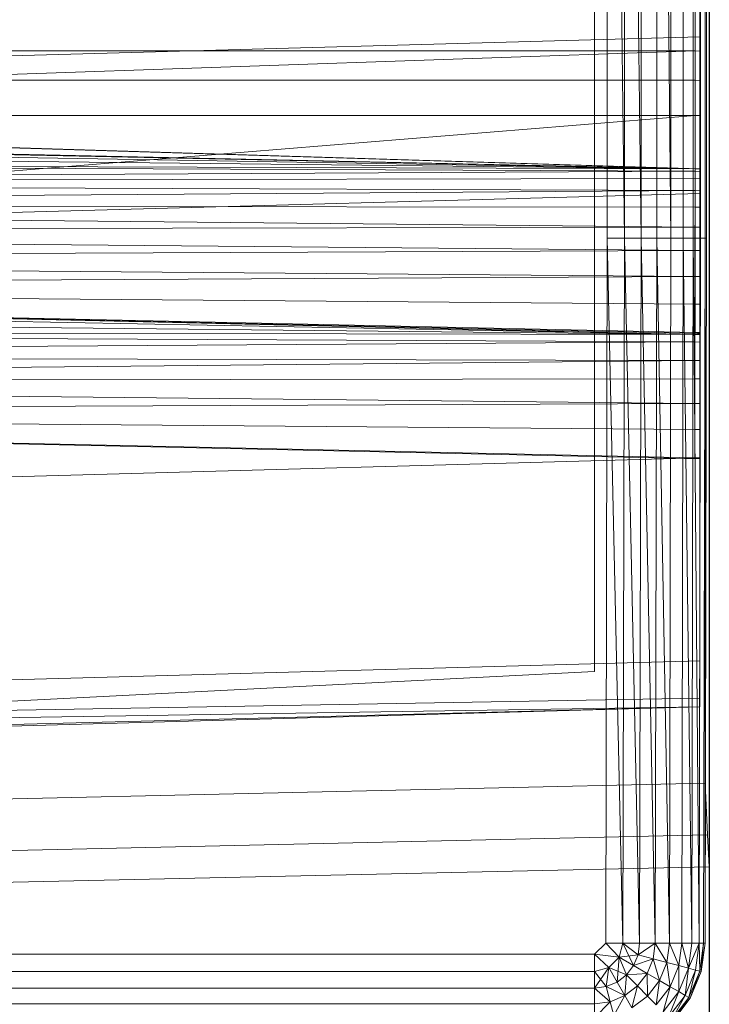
# Model space of a CAD drawing. Header units: metres. Extents: x 391.1 to 427.5, y 12.8 to 28.4.
# Tile 118 of 149: x 407.0855 to 407.1769, y 26.2593 to 26.3898. Entities that reach past the tile are written whole.
import ezdxf

# ---------------------------------------------------------------- set-up
doc = ezdxf.new("R2010")
doc.units = ezdxf.units.M
for name, color, linetype, lineweight in [('A-DETL-____-MBND', 7, 'Continuous', 18), ('A-WALL-____-MCUT', 7, 'Continuous', 25), ('A-WALL-____-OTLN', 7, 'Continuous', 25)]:
    doc.layers.add(name, color=color, linetype=linetype, lineweight=lineweight)

# ---------------------------------------------------------------- blocks, each defined once
blk = doc.blocks.new('Family - Evans PA-152028-03_TEL_P0A')
at = {"layer": 'A-WALL-____-MCUT', "color": 253, "true_color": 0xaaaaaa}
blk.add_line((0.85, 0), (1.66046, 0), dxfattribs=at)
at = {"layer": 'A-WALL-____-OTLN', "color": 253, "lineweight": 18, "true_color": 0xaaaaaa}
blk.add_line((0, 0), (1.66046, 0), dxfattribs=at)
at = {"layer": 'A-WALL-____-OTLN', "color": 253, "true_color": 0xaaaaaa}
blk.add_line((0.85, 0), (1.66046, 0), dxfattribs=at)
blk = doc.blocks.new('Family - Inodor PA-152140-03_TEL_P0A')
at = {"layer": 'A-DETL-____-MBND', "color": 253, "true_color": 0xaaaaaa}
for p, q in [((0.72691, 0.38826), (0.72691, 0.01465)), ((0.72691, 0.38826), (0.72691, 0.01465)), ((0.72691, 0.03582), (0.72691, 0.36417)), ((0.72691, 0.36417), (0.72691, 0.03582)), ((0.72747, 0.36417), (0.72747, 0.03582)), ((0.72747, 0.03582), (0.72747, 0.36417)), ((0.71226, 0.05064), (0.71226, 0.35403)), ((0.71226, 0.05064), (0.71226, 0.35403)), ((0.71393, 0.29485), (0.71393, 0.10805)), ((0.71393, 0.29485), (0.71393, 0.10805)), ((0.71621, 0.10805), (0.71393, 0.29485)), ((0.71393, 0.29485), (0.71621, 0.10805)), ((0.71393, 0.29485), (0.71393, 0.10805)), ((0.71621, 0.29485), (0.71621, 0.10805)), ((0.71843, 0.10805), (0.71621, 0.29485)), ((0.71621, 0.29485), (0.71621, 0.10805)), ((0.71621, 0.29485), (0.71843, 0.10805)), ((0.71621, 0.29485), (0.71621, 0.10805)), ((0.71843, 0.29485), (0.71843, 0.10805)), ((0.71843, 0.29485), (0.71843, 0.10805)), ((0.71843, 0.29485), (0.71843, 0.10805)), ((0.72051, 0.29485), (0.72051, 0.10805)), ((0.72239, 0.10805), (0.72051, 0.29485)), ((0.72051, 0.29485), (0.72051, 0.10805)), ((0.72051, 0.29485), (0.72239, 0.10805)), ((0.72051, 0.29485), (0.72051, 0.10805)), ((0.72239, 0.29485), (0.72239, 0.10805)), ((0.72239, 0.29485), (0.72239, 0.10805)), ((0.72239, 0.29485), (0.72239, 0.10805)), ((0.72402, 0.29485), (0.72402, 0.10805)), ((0.72402, 0.29485), (0.72402, 0.10805)), ((0.72402, 0.29485), (0.72402, 0.10805)), ((0.72534, 0.29485), (0.72534, 0.10805)), ((0.72534, 0.29485), (0.72534, 0.10805)), ((0.72534, 0.29485), (0.72534, 0.10805)), ((0.72631, 0.29485), (0.72631, 0.10805)), ((0.72631, 0.29485), (0.72631, 0.10805)), ((0.72631, 0.29485), (0.72631, 0.10805)), ((0.72691, 0.29485), (0.72691, 0.10805)), ((0.72691, 0.29485), (0.72691, 0.10805)), ((0.72691, 0.29485), (0.72691, 0.10805)), ((0.72711, 0.29485), (0.72711, 0.10805)), ((0.72711, 0.29485), (0.72711, 0.10805)), ((0.7262, 0.28262), (0.7262, 0.11722)), ((0.72561, 0.13288), (0.72561, 0.26697)), ((0.72561, 0.26697), (0.72561, 0.13288)), ((0.72561, 0.26697), (0.72561, 0.13288)), ((0.72561, 0.26697), (0.72561, 0.13288)), ((0.7262, 0.26701), (0.7262, 0.13284)), ((0.7262, 0.13339), (0.7262, 0.267)), ((0.7262, 0.15852), (0.7262, 0.13475)), ((0.7262, 0.13475), (0.21652, 0.12067)), ((0.7262, 0.13475), (0.7262, 0.11399)), ((0.2042, 0.1334), (0.7256, 0.11726)), ((0.7262, 0.11723), (0.2042, 0.1334)), ((0.2042, 0.1334), (0.7256, 0.11726)), ((0.7262, 0.13339), (0.7262, 0.13285)), ((0.21593, 0.13288), (0.7256, 0.11726)), ((0.21593, 0.13288), (0.7256, 0.11726)), ((0.72561, 0.13288), (0.44571, 0.13288)), ((0.72561, 0.13288), (0.44571, 0.13288)), ((0.72561, 0.13288), (0.44571, 0.13288)), ((0.72561, 0.13288), (0.44571, 0.12326)), ((0.72561, 0.13288), (0.44571, 0.13288)), ((0.72561, 0.13288), (0.44571, 0.12326)), ((0.7256, 0.11726), (0.72561, 0.13288)), ((0.72561, 0.13288), (0.7256, 0.11726)), ((0.72561, 0.13288), (0.7262, 0.13285)), ((0.72561, 0.13288), (0.72561, 0.12899)), ((0.72561, 0.12899), (0.72561, 0.13288)), ((0.7262, 0.13285), (0.72561, 0.13288)), ((0.7262, 0.13284), (0.72561, 0.13288)), ((0.7262, 0.13284), (0.72561, 0.13288)), ((0.7262, 0.12897), (0.7262, 0.13285)), ((0.7262, 0.11728), (0.7262, 0.13284)), ((0.72561, 0.12899), (0.44571, 0.12899)), ((0.72561, 0.12899), (0.44571, 0.12899)), ((0.7262, 0.12897), (0.72561, 0.12899)), ((0.72561, 0.12899), (0.72561, 0.12431)), ((0.72561, 0.12431), (0.72561, 0.12899)), ((0.7262, 0.12897), (0.72561, 0.12899)), ((0.7262, 0.12431), (0.7262, 0.12897)), ((0.72561, 0.12431), (0.44571, 0.12431)), ((0.72561, 0.12431), (0.44571, 0.12431)), ((0.72561, 0.12431), (0.44572, 0.10165)), ((0.72561, 0.12431), (0.44572, 0.10165)), ((0.72555, 0.09531), (0.72561, 0.12431)), ((0.72561, 0.12431), (0.72555, 0.09531)), ((0.7262, 0.12431), (0.72561, 0.12431)), ((0.7262, 0.1243), (0.72561, 0.12431)), ((0.72561, 0.12431), (0.7262, 0.12431)), ((0.7262, 0.12428), (0.72561, 0.12431)), ((0.72561, 0.12431), (0.7262, 0.1243)), ((0.7262, 0.12428), (0.72561, 0.12431)), ((0.7262, 0.1243), (0.7262, 0.12431)), ((0.7262, 0.12428), (0.7262, 0.1243)), ((0.7262, 0.09539), (0.7262, 0.12428)), ((0.7256, 0.11726), (0.44571, 0.12326)), ((0.44571, 0.12326), (0.7256, 0.11726)), ((0.7256, 0.11726), (0.44571, 0.12326)), ((0.44571, 0.12326), (0.7256, 0.11726)), ((0.7256, 0.11726), (0.44571, 0.12295)), ((0.44571, 0.12295), (0.7256, 0.11726)), ((0.7256, 0.11726), (0.44571, 0.12197)), ((0.44571, 0.12197), (0.7256, 0.11726)), ((0.7256, 0.11726), (0.44571, 0.12037)), ((0.44571, 0.12037), (0.7256, 0.11726)), ((0.7256, 0.11726), (0.44571, 0.11819)), ((0.44571, 0.11819), (0.7256, 0.11726)), ((0.44571, 0.11819), (0.7256, 0.11694)), ((0.44571, 0.11819), (0.7256, 0.11694)), ((0.7256, 0.11694), (0.44571, 0.11552)), ((0.7256, 0.11694), (0.44571, 0.11552)), ((0.7262, 0.11728), (0.7256, 0.11726)), ((0.7256, 0.11726), (0.7262, 0.11728)), ((0.7262, 0.11722), (0.7256, 0.11726)), ((0.7256, 0.11726), (0.7256, 0.11694)), ((0.7256, 0.11694), (0.7256, 0.11726)), ((0.7262, 0.11722), (0.7256, 0.11726)), ((0.7262, 0.11723), (0.7256, 0.11726)), ((0.7262, 0.11723), (0.7256, 0.11726)), ((0.7262, 0.11691), (0.7256, 0.11694)), ((0.7256, 0.11694), (0.7256, 0.11596)), ((0.7256, 0.11596), (0.7256, 0.11694)), ((0.7262, 0.11691), (0.7256, 0.11694)), ((0.7262, 0.11723), (0.7262, 0.11728)), ((0.7262, 0.11691), (0.7262, 0.11722)), ((0.7262, 0.11594), (0.7262, 0.11691)), ((0.7256, 0.11596), (0.44571, 0.11552)), ((0.7256, 0.11596), (0.44571, 0.11552)), ((0.7256, 0.11436), (0.44571, 0.11552)), ((0.44571, 0.11552), (0.7256, 0.11436)), ((0.7262, 0.11594), (0.7256, 0.11596)), ((0.7256, 0.11596), (0.7256, 0.11436)), ((0.7256, 0.11436), (0.7256, 0.11596)), ((0.7262, 0.11594), (0.7256, 0.11596)), ((0.7262, 0.11434), (0.7262, 0.11594)), ((0.7262, 0.11399), (0.21652, 0.09991)), ((0.7256, 0.11436), (0.44571, 0.11242)), ((0.7256, 0.11436), (0.44571, 0.11242)), ((0.7262, 0.11434), (0.7256, 0.11436)), ((0.7256, 0.11436), (0.7256, 0.11219)), ((0.7256, 0.11219), (0.7256, 0.11436)), ((0.7262, 0.11434), (0.7256, 0.11436)), ((0.7262, 0.11218), (0.7262, 0.11434)), ((0.7262, 0.11399), (0.7262, 0.07896)), ((0.7256, 0.11219), (0.44571, 0.11242)), ((0.44571, 0.11242), (0.7256, 0.11219)), ((0.44571, 0.11242), (0.7256, 0.10951)), ((0.44571, 0.11242), (0.7256, 0.10951)), ((0.7262, 0.11218), (0.7256, 0.11219)), ((0.7256, 0.11219), (0.7256, 0.10951)), ((0.7256, 0.10951), (0.7256, 0.11219)), ((0.7262, 0.11218), (0.7256, 0.11219)), ((0.7262, 0.10951), (0.7262, 0.11218)), ((0.7256, 0.10951), (0.44571, 0.10898)), ((0.7256, 0.10951), (0.44571, 0.10898)), ((0.7256, 0.10641), (0.44571, 0.10898)), ((0.44571, 0.10898), (0.7256, 0.10641)), ((0.7262, 0.10951), (0.7256, 0.10951)), ((0.7256, 0.10951), (0.7256, 0.10641)), ((0.7262, 0.10951), (0.7256, 0.10951)), ((0.7256, 0.10951), (0.7262, 0.10951)), ((0.7256, 0.10641), (0.7256, 0.10951)), ((0.7262, 0.10951), (0.7256, 0.10951)), ((0.7262, 0.10642), (0.7262, 0.10951)), ((0.71393, 0.10805), (0.71373, 0.01465)), ((0.71393, 0.10805), (0.71373, 0.01465)), ((0.71393, 0.10805), (0.71373, 0.01465)), ((0.71621, 0.10805), (0.71393, 0.10805)), ((0.71621, 0.10805), (0.71393, 0.10805)), ((0.71601, 0.01465), (0.71393, 0.10805)), ((0.71393, 0.10805), (0.71601, 0.01465)), ((0.71621, 0.10805), (0.71601, 0.01465)), ((0.71621, 0.10805), (0.71601, 0.01465)), ((0.71621, 0.10805), (0.71601, 0.01465)), ((0.71843, 0.10805), (0.71621, 0.10805)), ((0.71843, 0.10805), (0.71621, 0.10805)), ((0.71823, 0.01465), (0.71621, 0.10805)), ((0.71621, 0.10805), (0.71823, 0.01465)), ((0.71843, 0.10805), (0.71823, 0.01465)), ((0.71843, 0.10805), (0.71823, 0.01465)), ((0.71843, 0.10805), (0.71823, 0.01465)), ((0.72051, 0.10805), (0.71843, 0.10805)), ((0.72051, 0.10805), (0.71843, 0.10805)), ((0.72031, 0.01465), (0.71843, 0.10805)), ((0.71843, 0.10805), (0.72031, 0.01465)), ((0.72051, 0.10805), (0.72031, 0.01465)), ((0.72051, 0.10805), (0.72031, 0.01465)), ((0.72051, 0.10805), (0.72031, 0.01465)), ((0.72239, 0.10805), (0.72051, 0.10805)), ((0.72239, 0.10805), (0.72051, 0.10805)), ((0.72219, 0.01465), (0.72051, 0.10805)), ((0.72051, 0.10805), (0.72219, 0.01465)), ((0.72239, 0.10805), (0.72219, 0.01465)), ((0.72239, 0.10805), (0.72219, 0.01465)), ((0.72239, 0.10805), (0.72219, 0.01465)), ((0.72402, 0.10805), (0.72239, 0.10805)), ((0.72402, 0.10805), (0.72239, 0.10805)), ((0.72402, 0.10805), (0.72382, 0.01465)), ((0.72402, 0.10805), (0.72382, 0.01465)), ((0.72402, 0.10805), (0.72382, 0.01465)), ((0.72534, 0.10805), (0.72402, 0.10805)), ((0.72534, 0.10805), (0.72402, 0.10805)), ((0.72534, 0.10805), (0.72402, 0.10805)), ((0.72514, 0.01465), (0.72402, 0.10805)), ((0.72402, 0.10805), (0.72514, 0.01465)), ((0.72534, 0.10805), (0.72514, 0.01465)), ((0.72534, 0.10805), (0.72514, 0.01465)), ((0.72534, 0.10805), (0.72514, 0.01465)), ((0.72631, 0.10805), (0.72534, 0.10805)), ((0.72631, 0.10805), (0.72534, 0.10805)), ((0.72631, 0.10805), (0.72534, 0.10805)), ((0.72611, 0.01465), (0.72534, 0.10805)), ((0.72534, 0.10805), (0.72611, 0.01465)), ((0.72631, 0.10805), (0.72611, 0.01465)), ((0.72631, 0.10805), (0.72611, 0.01465)), ((0.72631, 0.10805), (0.72611, 0.01465)), ((0.72691, 0.10805), (0.72631, 0.10805)), ((0.72691, 0.10805), (0.72631, 0.10805)), ((0.72691, 0.10805), (0.72631, 0.10805)), ((0.72691, 0.10805), (0.72671, 0.01465)), ((0.72691, 0.10805), (0.72671, 0.01465)), ((0.72691, 0.10805), (0.72671, 0.01465)), ((0.72711, 0.10805), (0.72691, 0.10805)), ((0.72711, 0.10805), (0.72691, 0.01465)), ((0.72711, 0.10805), (0.72691, 0.10805)), ((0.72711, 0.10805), (0.72691, 0.01465)), ((0.72711, 0.10805), (0.72691, 0.10805)), ((0.72691, 0.01465), (0.72691, 0.10805)), ((0.72691, 0.10805), (0.72691, 0.01465)), ((0.7256, 0.10641), (0.44571, 0.10533)), ((0.7256, 0.10641), (0.44571, 0.10533)), ((0.7262, 0.10642), (0.7256, 0.10641)), ((0.7262, 0.10642), (0.7256, 0.10641)), ((0.7256, 0.10641), (0.7262, 0.10642)), ((0.7256, 0.10641), (0.7262, 0.10642)), ((0.7262, 0.10641), (0.7256, 0.10641)), ((0.7256, 0.10298), (0.7256, 0.10641)), ((0.7262, 0.10641), (0.7256, 0.10641)), ((0.7256, 0.10641), (0.7256, 0.10298)), ((0.7262, 0.10642), (0.7262, 0.10642)), ((0.7262, 0.10641), (0.7262, 0.10642)), ((0.7262, 0.10299), (0.7262, 0.10641)), ((0.7256, 0.10298), (0.44571, 0.10533)), ((0.44571, 0.10533), (0.7256, 0.10298)), ((0.7256, 0.10298), (0.44571, 0.10156)), ((0.7256, 0.10298), (0.44571, 0.10156)), ((0.7262, 0.10299), (0.7256, 0.10298)), ((0.7256, 0.10298), (0.7262, 0.10299)), ((0.7262, 0.10298), (0.7256, 0.10298)), ((0.7262, 0.10297), (0.7256, 0.10298)), ((0.7256, 0.10298), (0.7262, 0.10298)), ((0.7256, 0.10298), (0.7256, 0.09932)), ((0.7256, 0.09932), (0.7256, 0.10298)), ((0.7262, 0.10297), (0.7256, 0.10298)), ((0.7262, 0.10298), (0.7262, 0.10299)), ((0.7262, 0.10297), (0.7262, 0.10298)), ((0.7262, 0.09933), (0.7262, 0.10297)), ((0.72555, 0.09531), (0.44566, 0.10065)), ((0.44566, 0.10065), (0.72555, 0.09531)), ((0.7256, 0.09932), (0.44571, 0.10156)), ((0.44571, 0.10156), (0.7256, 0.09932)), ((0.44571, 0.10156), (0.7256, 0.09555)), ((0.7262, 0.09542), (0.44571, 0.10156)), ((0.44571, 0.10156), (0.7256, 0.09555)), ((0.72555, 0.09531), (0.44572, 0.10165)), ((0.44572, 0.10165), (0.72555, 0.09531)), ((0.7262, 0.09933), (0.7256, 0.09932)), ((0.7256, 0.09932), (0.7262, 0.09933)), ((0.7256, 0.09932), (0.7256, 0.09555)), ((0.7262, 0.09932), (0.7256, 0.09932)), ((0.7256, 0.09555), (0.7256, 0.09932)), ((0.7262, 0.09932), (0.7256, 0.09932)), ((0.7262, 0.09932), (0.7262, 0.09933)), ((0.7262, 0.09556), (0.7262, 0.09932)), ((0.72555, 0.09531), (0.44566, 0.0982)), ((0.44566, 0.0982), (0.72555, 0.09531)), ((0.72555, 0.09531), (0.44566, 0.09576)), ((0.44566, 0.09576), (0.72555, 0.09531)), ((0.44566, 0.09576), (0.72555, 0.09431)), ((0.44566, 0.09576), (0.72555, 0.09431)), ((0.7262, 0.09539), (0.72555, 0.09531)), ((0.72555, 0.09531), (0.7262, 0.09539)), ((0.7262, 0.09528), (0.72555, 0.09531)), ((0.72555, 0.09531), (0.72555, 0.09431)), ((0.72555, 0.09431), (0.72555, 0.09531)), ((0.7262, 0.09528), (0.72555, 0.09531)), ((0.7262, 0.09556), (0.7256, 0.09555)), ((0.7256, 0.09555), (0.7262, 0.09556)), ((0.7262, 0.09552), (0.7256, 0.09555)), ((0.7262, 0.09555), (0.7256, 0.09555)), ((0.7262, 0.09553), (0.7256, 0.09555)), ((0.7256, 0.09555), (0.7262, 0.09555)), ((0.7262, 0.09552), (0.7256, 0.09555)), ((0.7256, 0.09555), (0.7262, 0.09553)), ((0.7262, 0.09555), (0.7262, 0.09556)), ((0.7262, 0.09553), (0.7262, 0.09555)), ((0.7262, 0.09552), (0.7262, 0.09553)), ((0.7262, 0.09542), (0.7262, 0.09552)), ((0.7262, 0.09528), (0.7262, 0.09539)), ((0.7262, 0.09428), (0.7262, 0.09528)), ((0.72555, 0.09431), (0.44566, 0.09248)), ((0.72555, 0.09431), (0.44566, 0.09248)), ((0.7262, 0.09428), (0.72555, 0.09431)), ((0.72555, 0.09431), (0.72555, 0.09185)), ((0.72555, 0.09185), (0.72555, 0.09431)), ((0.7262, 0.09428), (0.72555, 0.09431)), ((0.7262, 0.09183), (0.7262, 0.09428)), ((0.72555, 0.09185), (0.44566, 0.09248)), ((0.44566, 0.09248), (0.72555, 0.09185)), ((0.72555, 0.09185), (0.44566, 0.08906)), ((0.72555, 0.09185), (0.44566, 0.08906)), ((0.7262, 0.09183), (0.72555, 0.09185)), ((0.72555, 0.09185), (0.72555, 0.08942)), ((0.72555, 0.08942), (0.72555, 0.09185)), ((0.7262, 0.09183), (0.72555, 0.09185)), ((0.7262, 0.08941), (0.7262, 0.09183)), ((0.72555, 0.08942), (0.44566, 0.08906)), ((0.72555, 0.08942), (0.44566, 0.08906)), ((0.72555, 0.08614), (0.44566, 0.08906)), ((0.44566, 0.08906), (0.72555, 0.08614)), ((0.7262, 0.08941), (0.72555, 0.08942)), ((0.72555, 0.08942), (0.72555, 0.08614)), ((0.72555, 0.08614), (0.72555, 0.08942)), ((0.7262, 0.08941), (0.72555, 0.08942)), ((0.7262, 0.08614), (0.7262, 0.08941)), ((0.72555, 0.08614), (0.44566, 0.08497)), ((0.72555, 0.08614), (0.44566, 0.08497)), ((0.7262, 0.08614), (0.72555, 0.08614)), ((0.7262, 0.08614), (0.72555, 0.08614)), ((0.72555, 0.08614), (0.7262, 0.08614)), ((0.72555, 0.08272), (0.72555, 0.08614)), ((0.7262, 0.08614), (0.72555, 0.08614)), ((0.72555, 0.08614), (0.72555, 0.08272)), ((0.7262, 0.08614), (0.7262, 0.08614)), ((0.7262, 0.08273), (0.7262, 0.08614)), ((0.72555, 0.08272), (0.44566, 0.08497)), ((0.44566, 0.08497), (0.72555, 0.08272)), ((0.44566, 0.08497), (0.72555, 0.07896)), ((0.7262, 0.07882), (0.44566, 0.08497)), ((0.44566, 0.08497), (0.72555, 0.07896)), ((0.7262, 0.08273), (0.72555, 0.08272)), ((0.72555, 0.08272), (0.7262, 0.08273)), ((0.7262, 0.08272), (0.72555, 0.08272)), ((0.72555, 0.08272), (0.72555, 0.07896)), ((0.7262, 0.08271), (0.72555, 0.08272)), ((0.72555, 0.08272), (0.7262, 0.08272)), ((0.72555, 0.07896), (0.72555, 0.08272)), ((0.7262, 0.08271), (0.72555, 0.08272)), ((0.7262, 0.08272), (0.7262, 0.08273)), ((0.7262, 0.08271), (0.7262, 0.08272)), ((0.7262, 0.07897), (0.7262, 0.08271)), ((0.7262, 0.07896), (0.21652, 0.06488)), ((0.7262, 0.07897), (0.72555, 0.07896)), ((0.72555, 0.07896), (0.7262, 0.07897)), ((0.7262, 0.07894), (0.72555, 0.07896)), ((0.7262, 0.07896), (0.72555, 0.07896)), ((0.7262, 0.07894), (0.72555, 0.07896)), ((0.72555, 0.07896), (0.7262, 0.07896)), ((0.7262, 0.07894), (0.72555, 0.07896)), ((0.72555, 0.07896), (0.7262, 0.07894)), ((0.7262, 0.07896), (0.7262, 0.07897)), ((0.7262, 0.07896), (0.7262, 0.05207)), ((0.7262, 0.07894), (0.7262, 0.07896)), ((0.7262, 0.07882), (0.7262, 0.07894)), ((0.7262, 0.07894), (0.7262, 0.07894)), ((0.7262, 0.05207), (0.21652, 0.03799)), ((0.7262, 0.05207), (0.7262, 0.04712)), ((0.71226, 0.05064), (0.54781, 0.04228)), ((0.57586, 0.0437), (0.71226, 0.05064)), ((0.7262, 0.04712), (0.21652, 0.03799)), ((0.7262, 0.04712), (0.7262, 0.04594)), ((0.7262, 0.04594), (0.21652, 0.03799)), ((0.7262, 0.04594), (0.21652, 0.03305)), ((0.7262, 0.04594), (0.21652, 0.03186)), ((0.40749, 0.0287), (0.72691, 0.03582)), ((0.40749, 0.0287), (0.72691, 0.03582)), ((0.72725, 0.02899), (0.72691, 0.03582)), ((0.72691, 0.03582), (0.72725, 0.02899)), ((0.72747, 0.03582), (0.72747, 0.02899)), ((0.72747, 0.02899), (0.72747, 0.03582)), ((0.40776, 0.02187), (0.72725, 0.02899)), ((0.40776, 0.02187), (0.72725, 0.02899)), ((0.72747, 0.02477), (0.72725, 0.02899)), ((0.72725, 0.02899), (0.72747, 0.02477)), ((0.72747, 0.02899), (0.72747, 0.02477)), ((0.72747, 0.02477), (0.72747, 0.02899)), ((0.40793, 0.01764), (0.72747, 0.02477)), ((0.40793, 0.01764), (0.72747, 0.02477)), ((0.71373, 0.01465), (0.71226, 0.01318)), ((0.71373, 0.01465), (0.71226, 0.01318)), ((0.71373, 0.01465), (0.71226, 0.01318)), ((0.71601, 0.01465), (0.71373, 0.01465)), ((0.71551, 0.01277), (0.71373, 0.01465)), ((0.71601, 0.01465), (0.71373, 0.01465)), ((0.71373, 0.01465), (0.71601, 0.01465)), ((0.71373, 0.01465), (0.71551, 0.01277)), ((0.71373, 0.01465), (0.71551, 0.01277)), ((0.71601, 0.01465), (0.71551, 0.01277)), ((0.71601, 0.01465), (0.71551, 0.01277)), ((0.71601, 0.01465), (0.71551, 0.01277)), ((0.71823, 0.01465), (0.71601, 0.01465)), ((0.71802, 0.01311), (0.71601, 0.01465)), ((0.71823, 0.01465), (0.71601, 0.01465)), ((0.71823, 0.01465), (0.71601, 0.01465)), ((0.71802, 0.01311), (0.71601, 0.01465)), ((0.71601, 0.01465), (0.71802, 0.01311)), ((0.71601, 0.01465), (0.71743, 0.01167)), ((0.71601, 0.01465), (0.71743, 0.01167)), ((0.71802, 0.01311), (0.71823, 0.01465)), ((0.72031, 0.01465), (0.71802, 0.01311)), ((0.71802, 0.01311), (0.71823, 0.01465)), ((0.72031, 0.01465), (0.71802, 0.01311)), ((0.71823, 0.01465), (0.71802, 0.01311)), ((0.72031, 0.01465), (0.71823, 0.01465)), ((0.72031, 0.01465), (0.71823, 0.01465)), ((0.72031, 0.01465), (0.71823, 0.01465)), ((0.72031, 0.01465), (0.72003, 0.01257)), ((0.72031, 0.01465), (0.72003, 0.01257)), ((0.72031, 0.01465), (0.72003, 0.01257)), ((0.72219, 0.01465), (0.72031, 0.01465)), ((0.72219, 0.01465), (0.72031, 0.01465)), ((0.72219, 0.01465), (0.72031, 0.01465)), ((0.72185, 0.01208), (0.72031, 0.01465)), ((0.72031, 0.01465), (0.72185, 0.01208)), ((0.72219, 0.01465), (0.72185, 0.01208)), ((0.72219, 0.01465), (0.72185, 0.01208)), ((0.72219, 0.01465), (0.72185, 0.01208)), ((0.72382, 0.01465), (0.72219, 0.01465)), ((0.72382, 0.01465), (0.72219, 0.01465)), ((0.72382, 0.01465), (0.72219, 0.01465)), ((0.72342, 0.01166), (0.72219, 0.01465)), ((0.72219, 0.01465), (0.72342, 0.01166)), ((0.72382, 0.01465), (0.72342, 0.01166)), ((0.72382, 0.01465), (0.72342, 0.01166)), ((0.72382, 0.01465), (0.72342, 0.01166)), ((0.72514, 0.01465), (0.72382, 0.01465)), ((0.72514, 0.01465), (0.72382, 0.01465)), ((0.72514, 0.01465), (0.72382, 0.01465)), ((0.7247, 0.01132), (0.72382, 0.01465)), ((0.72382, 0.01465), (0.7247, 0.01132)), ((0.7247, 0.01132), (0.72514, 0.01465)), ((0.72611, 0.01465), (0.7247, 0.01132)), ((0.7247, 0.01132), (0.72514, 0.01465)), ((0.72611, 0.01465), (0.7247, 0.01132)), ((0.72514, 0.01465), (0.7247, 0.01132)), ((0.72611, 0.01465), (0.72514, 0.01465)), ((0.72611, 0.01465), (0.72514, 0.01465)), ((0.72611, 0.01465), (0.72514, 0.01465)), ((0.72611, 0.01465), (0.72564, 0.01106)), ((0.72611, 0.01465), (0.72564, 0.01106)), ((0.72611, 0.01465), (0.72564, 0.01106)), ((0.72671, 0.01465), (0.72611, 0.01465)), ((0.72671, 0.01465), (0.72611, 0.01465)), ((0.72671, 0.01465), (0.72611, 0.01465)), ((0.72621, 0.01091), (0.72611, 0.01465)), ((0.72611, 0.01465), (0.72621, 0.01091)), ((0.72671, 0.01465), (0.72621, 0.01091)), ((0.72671, 0.01465), (0.72621, 0.01091)), ((0.72671, 0.01465), (0.72621, 0.01091)), ((0.72691, 0.01465), (0.72641, 0.01086)), ((0.72691, 0.01465), (0.72641, 0.01086)), ((0.72691, 0.01465), (0.72641, 0.01086)), ((0.72691, 0.01465), (0.72641, 0.01086)), ((0.72641, 0.01086), (0.72671, 0.01465)), ((0.72671, 0.01465), (0.72641, 0.01086)), ((0.72691, 0.01465), (0.72671, 0.01465)), ((0.72691, 0.01465), (0.72671, 0.01465)), ((0.72691, 0.01465), (0.72671, 0.01465)), ((0.71226, 0.01318), (0.57723, 0.01318)), ((0.71226, 0.01318), (0.57723, 0.01318)), ((0.71226, 0.01318), (0.57723, 0.01318)), ((0.71413, 0.0114), (0.71226, 0.01318)), ((0.71226, 0.01318), (0.71226, 0.0109)), ((0.71551, 0.01277), (0.71226, 0.01318)), ((0.71226, 0.01318), (0.71551, 0.01277)), ((0.71226, 0.01318), (0.71413, 0.0114)), ((0.71226, 0.01318), (0.71226, 0.0109)), ((0.71226, 0.01318), (0.71413, 0.0114)), ((0.71226, 0.01318), (0.71226, 0.0109)), ((0.71802, 0.01311), (0.71551, 0.01277)), ((0.71802, 0.01311), (0.71743, 0.01167)), ((0.71802, 0.01311), (0.71743, 0.01167)), ((0.71802, 0.01311), (0.71743, 0.01167)), ((0.72003, 0.01257), (0.71802, 0.01311)), ((0.72003, 0.01257), (0.71802, 0.01311)), ((0.71802, 0.01311), (0.72003, 0.01257)), ((0.71551, 0.01277), (0.71413, 0.0114)), ((0.71551, 0.01277), (0.71413, 0.0114)), ((0.71551, 0.01277), (0.71413, 0.0114)), ((0.71551, 0.01277), (0.71524, 0.00948)), ((0.71551, 0.01277), (0.71524, 0.00948)), ((0.71743, 0.01167), (0.71551, 0.01277)), ((0.71648, 0.01043), (0.71551, 0.01277)), ((0.71743, 0.01167), (0.71551, 0.01277)), ((0.71551, 0.01277), (0.71743, 0.01167)), ((0.71551, 0.01277), (0.71648, 0.01043)), ((0.71551, 0.01277), (0.71648, 0.01043)), ((0.72003, 0.01257), (0.71743, 0.01167)), ((0.72003, 0.01257), (0.71743, 0.01167)), ((0.72003, 0.01257), (0.71923, 0.01062)), ((0.72003, 0.01257), (0.71923, 0.01062)), ((0.72003, 0.01257), (0.71923, 0.01062)), ((0.72185, 0.01208), (0.72003, 0.01257)), ((0.72185, 0.01208), (0.72003, 0.01257)), ((0.72003, 0.01257), (0.72185, 0.01208)), ((0.72003, 0.01257), (0.72086, 0.00968)), ((0.72003, 0.01257), (0.72086, 0.00968)), ((0.72185, 0.01208), (0.72086, 0.00968)), ((0.72185, 0.01208), (0.72086, 0.00968)), ((0.72185, 0.01208), (0.72086, 0.00968)), ((0.72342, 0.01166), (0.72185, 0.01208)), ((0.72342, 0.01166), (0.72185, 0.01208)), ((0.72185, 0.01208), (0.72342, 0.01166)), ((0.72185, 0.01208), (0.72227, 0.00887)), ((0.72185, 0.01208), (0.72227, 0.00887)), ((0.71226, 0.0109), (0.57723, 0.0109)), ((0.71226, 0.0109), (0.57723, 0.0109)), ((0.71226, 0.0109), (0.57723, 0.0109)), ((0.71413, 0.0114), (0.71226, 0.0109)), ((0.71413, 0.0114), (0.71226, 0.0109)), ((0.71413, 0.0114), (0.71226, 0.00868)), ((0.71413, 0.0114), (0.71226, 0.0109)), ((0.71413, 0.0114), (0.71226, 0.00868)), ((0.7138, 0.00888), (0.71226, 0.0109)), ((0.71226, 0.0109), (0.71226, 0.00868)), ((0.71226, 0.00868), (0.71226, 0.0109)), ((0.71226, 0.0109), (0.71226, 0.00868)), ((0.71413, 0.0114), (0.7138, 0.00888)), ((0.71413, 0.0114), (0.7138, 0.00888)), ((0.71413, 0.0114), (0.7138, 0.00888)), ((0.71648, 0.01043), (0.71413, 0.0114)), ((0.71524, 0.00948), (0.71413, 0.0114)), ((0.71524, 0.00948), (0.71413, 0.0114)), ((0.71413, 0.0114), (0.71524, 0.00948)), ((0.71743, 0.01167), (0.71648, 0.01043)), ((0.71743, 0.01167), (0.71648, 0.01043)), ((0.71743, 0.01167), (0.71648, 0.01043)), ((0.71923, 0.01062), (0.71648, 0.01043)), ((0.71923, 0.01062), (0.71648, 0.01043)), ((0.71923, 0.01062), (0.71743, 0.01167)), ((0.71923, 0.01062), (0.71743, 0.01167)), ((0.71743, 0.01167), (0.71923, 0.01062)), ((0.71923, 0.01062), (0.71795, 0.00896)), ((0.71923, 0.01062), (0.71795, 0.00896)), ((0.71923, 0.01062), (0.71795, 0.00896)), ((0.72086, 0.00968), (0.71923, 0.01062)), ((0.72086, 0.00968), (0.71923, 0.01062)), ((0.71923, 0.01062), (0.72086, 0.00968)), ((0.71923, 0.01062), (0.71928, 0.00763)), ((0.71923, 0.01062), (0.71928, 0.00763)), ((0.72342, 0.01166), (0.72227, 0.00887)), ((0.72342, 0.01166), (0.72227, 0.00887)), ((0.72342, 0.01166), (0.72227, 0.00887)), ((0.72342, 0.01166), (0.72341, 0.00821)), ((0.72342, 0.01166), (0.72341, 0.00821)), ((0.7247, 0.01132), (0.72341, 0.00821)), ((0.7247, 0.01132), (0.72341, 0.00821)), ((0.7247, 0.01132), (0.72341, 0.00821)), ((0.7247, 0.01132), (0.72342, 0.01166)), ((0.7247, 0.01132), (0.72342, 0.01166)), ((0.72342, 0.01166), (0.7247, 0.01132)), ((0.7247, 0.01132), (0.72425, 0.00772)), ((0.7247, 0.01132), (0.72425, 0.00772)), ((0.72564, 0.01106), (0.72425, 0.00772)), ((0.72564, 0.01106), (0.72425, 0.00772)), ((0.72564, 0.01106), (0.72425, 0.00772)), ((0.72564, 0.01106), (0.7247, 0.01132)), ((0.72564, 0.01106), (0.7247, 0.01132)), ((0.7247, 0.01132), (0.72564, 0.01106)), ((0.72564, 0.01106), (0.72477, 0.00743)), ((0.72564, 0.01106), (0.72477, 0.00743)), ((0.72621, 0.01091), (0.72477, 0.00743)), ((0.72621, 0.01091), (0.72477, 0.00743)), ((0.72621, 0.01091), (0.72477, 0.00743)), ((0.72621, 0.01091), (0.72494, 0.00733)), ((0.72621, 0.01091), (0.72494, 0.00733)), ((0.72641, 0.01086), (0.72494, 0.00733)), ((0.72641, 0.01086), (0.72494, 0.00733)), ((0.72641, 0.01086), (0.72494, 0.00733)), ((0.72641, 0.01086), (0.72494, 0.00733)), ((0.72621, 0.01091), (0.72564, 0.01106)), ((0.72621, 0.01091), (0.72564, 0.01106)), ((0.72564, 0.01106), (0.72621, 0.01091)), ((0.72641, 0.01086), (0.72621, 0.01091)), ((0.72641, 0.01086), (0.72621, 0.01091)), ((0.72621, 0.01091), (0.72641, 0.01086)), ((0.71524, 0.00948), (0.7138, 0.00888)), ((0.71524, 0.00948), (0.7138, 0.00888)), ((0.71524, 0.00948), (0.7138, 0.00888)), ((0.71648, 0.01043), (0.71524, 0.00948)), ((0.71648, 0.01043), (0.71524, 0.00948)), ((0.71648, 0.01043), (0.71524, 0.00948)), ((0.71628, 0.00768), (0.71524, 0.00948)), ((0.71628, 0.00768), (0.71524, 0.00948)), ((0.71524, 0.00948), (0.71628, 0.00768)), ((0.71648, 0.01043), (0.71628, 0.00768)), ((0.71648, 0.01043), (0.71628, 0.00768)), ((0.71795, 0.00896), (0.71648, 0.01043)), ((0.71795, 0.00896), (0.71648, 0.01043)), ((0.71648, 0.01043), (0.71795, 0.00896)), ((0.72086, 0.00968), (0.71928, 0.00763)), ((0.72086, 0.00968), (0.71928, 0.00763)), ((0.72086, 0.00968), (0.71928, 0.00763)), ((0.72086, 0.00968), (0.72043, 0.00648)), ((0.72086, 0.00968), (0.72043, 0.00648)), ((0.72227, 0.00887), (0.72086, 0.00968)), ((0.72227, 0.00887), (0.72086, 0.00968)), ((0.72086, 0.00968), (0.72227, 0.00887)), ((0.71226, 0.00868), (0.57723, 0.00868)), ((0.71226, 0.00868), (0.57723, 0.00868)), ((0.71226, 0.00868), (0.57723, 0.00868)), ((0.7138, 0.00888), (0.71226, 0.00868)), ((0.7138, 0.00888), (0.71226, 0.00868)), ((0.7138, 0.00888), (0.71226, 0.00868)), ((0.71226, 0.00868), (0.71226, 0.0066)), ((0.71434, 0.00687), (0.71226, 0.00868)), ((0.71226, 0.00868), (0.71226, 0.0066)), ((0.71226, 0.00868), (0.71434, 0.00687)), ((0.71226, 0.00868), (0.71226, 0.0066)), ((0.7138, 0.00888), (0.71434, 0.00687)), ((0.71628, 0.00768), (0.7138, 0.00888)), ((0.7138, 0.00888), (0.71434, 0.00687)), ((0.7138, 0.00888), (0.71628, 0.00768)), ((0.7138, 0.00888), (0.71434, 0.00687)), ((0.71795, 0.00896), (0.71628, 0.00768)), ((0.71795, 0.00896), (0.71628, 0.00768)), ((0.71795, 0.00896), (0.71628, 0.00768)), ((0.71795, 0.00896), (0.71722, 0.00605)), ((0.71795, 0.00896), (0.71722, 0.00605)), ((0.71928, 0.00763), (0.71795, 0.00896)), ((0.71928, 0.00763), (0.71795, 0.00896)), ((0.71795, 0.00896), (0.71928, 0.00763)), ((0.72227, 0.00887), (0.72043, 0.00648)), ((0.72227, 0.00887), (0.72043, 0.00648)), ((0.72227, 0.00887), (0.72043, 0.00648)), ((0.72227, 0.00887), (0.72136, 0.00554)), ((0.72227, 0.00887), (0.72136, 0.00554)), ((0.72341, 0.00821), (0.72136, 0.00554)), ((0.72341, 0.00821), (0.72136, 0.00554)), ((0.72341, 0.00821), (0.72136, 0.00554)), ((0.72341, 0.00821), (0.72205, 0.00485)), ((0.72341, 0.00821), (0.72205, 0.00485)), ((0.72341, 0.00821), (0.72227, 0.00887)), ((0.72341, 0.00821), (0.72227, 0.00887)), ((0.72227, 0.00887), (0.72341, 0.00821)), ((0.72425, 0.00772), (0.72341, 0.00821)), ((0.72425, 0.00772), (0.72341, 0.00821)), ((0.72341, 0.00821), (0.72425, 0.00772)), ((0.71226, 0.0066), (0.57723, 0.0066)), ((0.71226, 0.0066), (0.57723, 0.0066)), ((0.71226, 0.0066), (0.57723, 0.0066)), ((0.71434, 0.00687), (0.71226, 0.0066)), ((0.71434, 0.00687), (0.71226, 0.0066)), ((0.71434, 0.00687), (0.71226, 0.00472)), ((0.71434, 0.00687), (0.71226, 0.0066)), ((0.71434, 0.00687), (0.71226, 0.00472)), ((0.71226, 0.00472), (0.71226, 0.0066)), ((0.71226, 0.00472), (0.71226, 0.0066)), ((0.71226, 0.0066), (0.71226, 0.00472)), ((0.71628, 0.00768), (0.71434, 0.00687)), ((0.71628, 0.00768), (0.71434, 0.00687)), ((0.71628, 0.00768), (0.71434, 0.00687)), ((0.71483, 0.00505), (0.71434, 0.00687)), ((0.71483, 0.00505), (0.71434, 0.00687)), ((0.71434, 0.00687), (0.71483, 0.00505)), ((0.71628, 0.00768), (0.71483, 0.00505)), ((0.71628, 0.00768), (0.71483, 0.00505)), ((0.71722, 0.00605), (0.71628, 0.00768)), ((0.71722, 0.00605), (0.71628, 0.00768)), ((0.71628, 0.00768), (0.71722, 0.00605)), ((0.71928, 0.00763), (0.71722, 0.00605)), ((0.71928, 0.00763), (0.71722, 0.00605)), ((0.71928, 0.00763), (0.71722, 0.00605)), ((0.72043, 0.00648), (0.71928, 0.00763)), ((0.72043, 0.00648), (0.71928, 0.00763)), ((0.71928, 0.00763), (0.72043, 0.00648)), ((0.72425, 0.00772), (0.72205, 0.00485)), ((0.72425, 0.00772), (0.72205, 0.00485)), ((0.72425, 0.00772), (0.72205, 0.00485)), ((0.72425, 0.00772), (0.72247, 0.00443)), ((0.72425, 0.00772), (0.72247, 0.00443)), ((0.72477, 0.00743), (0.72247, 0.00443)), ((0.72477, 0.00743), (0.72247, 0.00443)), ((0.72477, 0.00743), (0.72247, 0.00443)), ((0.72477, 0.00743), (0.72262, 0.00429)), ((0.72477, 0.00743), (0.72262, 0.00429)), ((0.72494, 0.00733), (0.72262, 0.00429)), ((0.72494, 0.00733), (0.72262, 0.00429)), ((0.72494, 0.00733), (0.72262, 0.00429)), ((0.72494, 0.00733), (0.72262, 0.00429)), ((0.72477, 0.00743), (0.72425, 0.00772)), ((0.72477, 0.00743), (0.72425, 0.00772)), ((0.72425, 0.00772), (0.72477, 0.00743)), ((0.72494, 0.00733), (0.72477, 0.00743)), ((0.72494, 0.00733), (0.72477, 0.00743)), ((0.72477, 0.00743), (0.72494, 0.00733))]:
    blk.add_line(p, q, dxfattribs=at)
blk = doc.blocks.new('LONDR55-XX_ZZ-ARQ-CAA-M3D-Londres55_ifc-1-03_TEL_P0A')
at = {"layer": 'A-DETL-____-MBND', "color": 253, "lineweight": 18, "true_color": 0xaaaaaa}
blk.add_blockref('Family - Inodor PA-152140-03_TEL_P0A', (406.44946, 26.25274), dxfattribs=at)
at = {"layer": 'A-WALL-____-OTLN', "color": 253, "lineweight": 18, "true_color": 0xaaaaaa, "rotation": 270}
blk.add_blockref('Family - Evans PA-152028-03_TEL_P0A', (407.17693, 27.70959), dxfattribs=at)

msp = doc.modelspace()

# ---------------------------------------------------------------- block references
at = {"lineweight": 5}
msp.add_blockref('LONDR55-XX_ZZ-ARQ-CAA-M3D-Londres55_ifc-1-03_TEL_P0A', (0, 0), dxfattribs=at)

doc.saveas('drawing.dxf')
